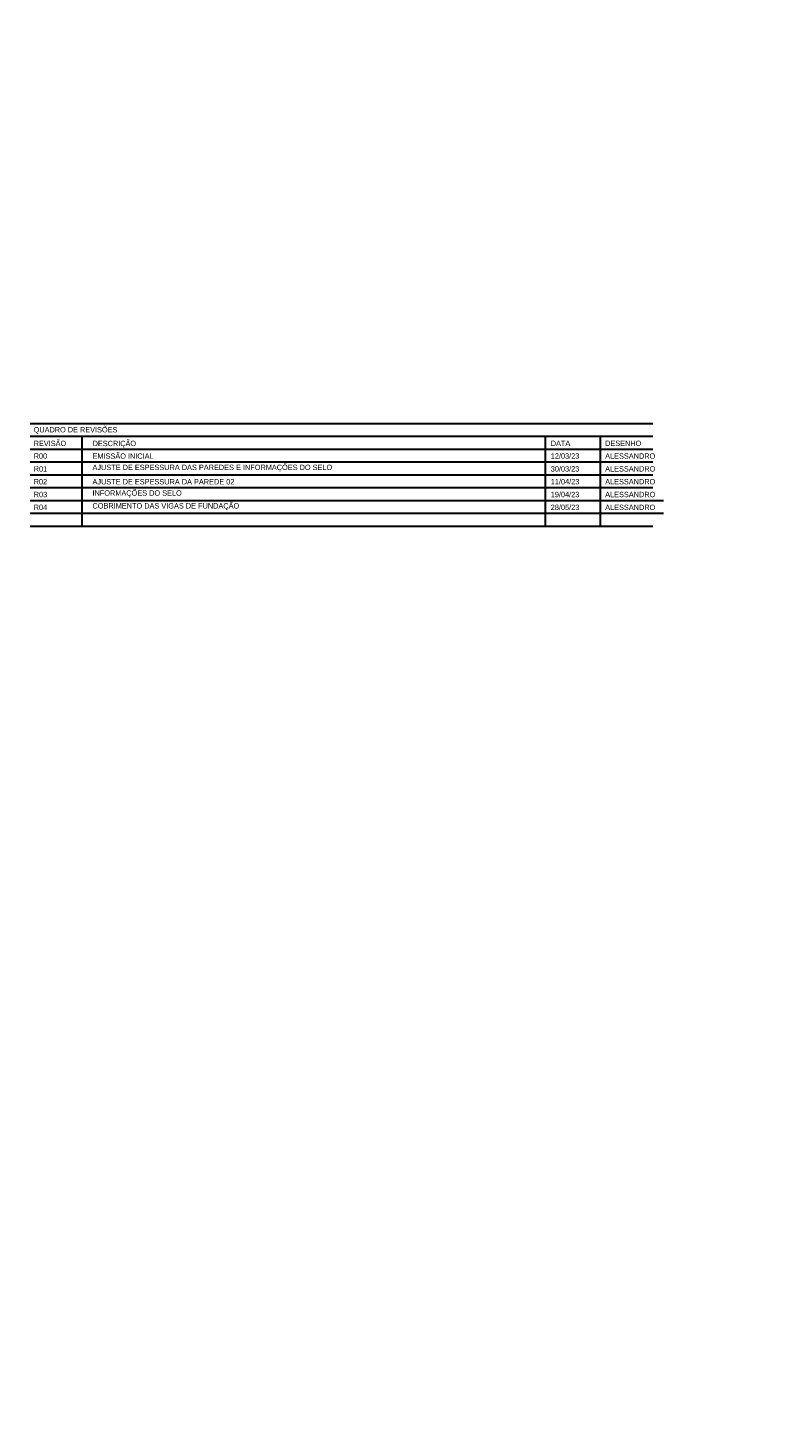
# Model space of a CAD drawing. Header units: millimetres. Extents: x 83 to 471, y -739 to 93.
# Tile 115 of 185: x 195 to 215, y -367 to -330. Entities that reach past the tile are written whole.
import ezdxf
from ezdxf.enums import TextEntityAlignment as Align

# ---------------------------------------------------------------- set-up
doc = ezdxf.new("R2010")
doc.units = ezdxf.units.MM
doc.layers.add('__MAGNUS.Selo', color=7, linetype='Continuous', lineweight=30)
doc.styles.add('Arial Narrow', font='ARIALN.TTF')

msp = doc.modelspace()

# ---------------------------------------------------------------- linework, layer by layer
at = {"layer": '__MAGNUS.Selo'}
for p, q in [((211.64069, -340.61754), (194.66569, -340.61754)), ((211.64069, -340.96722), (194.66569, -340.96722)), ((196.07277, -340.96722), (196.07277, -343.41494)), ((208.70697, -340.96722), (208.70697, -343.41494)), ((210.20697, -340.96722), (210.20697, -343.41494)), ((211.64069, -341.31689), (194.66569, -341.31689)), ((211.64069, -341.66657), (194.66569, -341.66657)), ((211.64069, -342.01624), (194.66569, -342.01624)), ((211.64069, -342.36592), (194.66569, -342.36592)), ((211.93664, -342.71559), (194.66569, -342.71559)), ((211.93664, -343.06527), (194.66569, -343.06527)), ((211.64069, -343.41494), (194.66569, -343.41494))]:
    msp.add_line(p, q, dxfattribs=at)

# ---------------------------------------------------------------- texts
at = {"layer": '__MAGNUS.Selo', "style": 'Arial Narrow'}
for s, p in [('QUADRO DE REVISÕES', (194.75716, -340.70546)), ('REVISÃO', (194.75716, -341.07777)), ('DESCRIÇÃO', (196.36487, -341.07954)), ('DATA', (208.8597, -341.07638)), ('DESENHO', (210.34307, -341.07638))]:
    msp.add_text(s, height=0.1455, dxfattribs=at).set_placement(p, align=Align.TOP_LEFT)
at = {"layer": '__MAGNUS.Selo', "char_height": 0.146, "attachment_point": 7, "style": 'Arial Narrow'}
for s, insert in [('EMISSÃO INICIAL ', (196.36118, -341.57266)), ('AJUSTE DE ESPESSURA DAS PAREDES E INFORMAÇÕES DO SELO', (196.36118, -341.92233)), ('AJUSTE DE ESPESSURA DA PAREDE 02', (196.36118, -342.27201)), ('INFORMAÇÕES DO SELO', (196.36118, -342.62168)), ('COBRIMENTO DAS VIGAS DE FUNDAÇÃO', (196.36118, -342.97136))]:
    msp.add_mtext(s, dxfattribs=dict(at, insert=insert))
at = {"layer": '__MAGNUS.Selo', "style": 'Arial Narrow', "width": 1}
for tag, text, p in [('R00', 'R00', (194.75836, -341.49566)), ('12/03/23', '00/00', (208.85956, -341.49566)), ('ALESSANDRO', 'Nome', (210.34331, -341.49566)), ('R01', 'R00', (194.75836, -341.84534)), ('30/03/23', '00/00', (208.85956, -341.84534)), ('ALESSANDRO', 'Nome', (210.34331, -341.84534)), ('R02', 'R00', (194.75836, -342.19501)), ('11/04/23', '00/00', (208.85956, -342.19501)), ('ALESSANDRO', 'Nome', (210.34331, -342.19501)), ('R03', 'R00', (194.75836, -342.54469)), ('19/04/23', '00/00', (208.85956, -342.54469)), ('ALESSANDRO', 'Nome', (210.34331, -342.54469)), ('R04', 'R00', (194.75836, -342.89436)), ('28/05/23', '00/00', (208.85956, -342.89436)), ('ALESSANDRO', 'Nome', (210.34331, -342.89436))]:
    msp.add_attdef(tag, text=text, height=0.146, dxfattribs=at).set_placement(p, align=Align.MIDDLE_LEFT)

doc.saveas('drawing.dxf')
